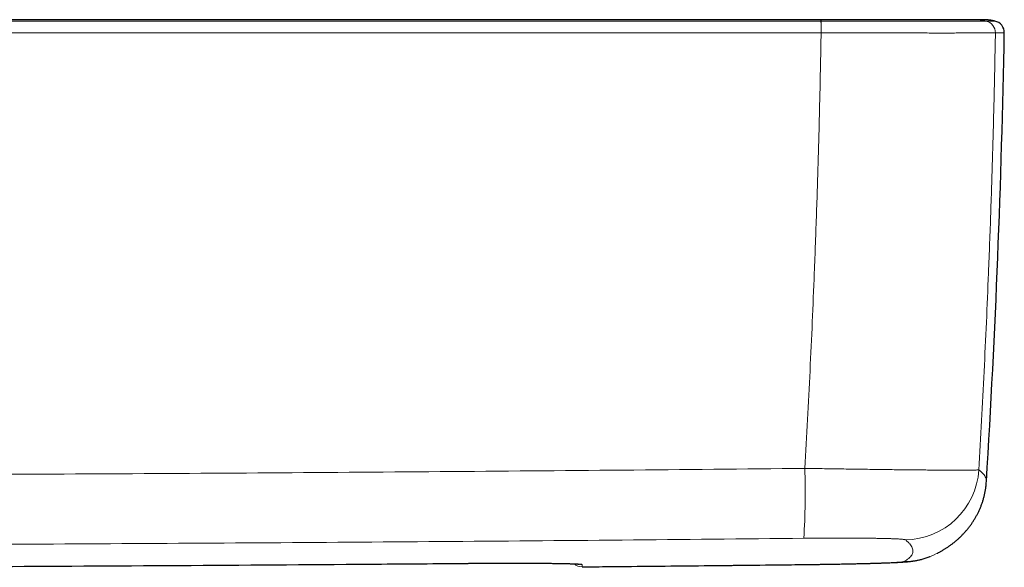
# Model space of a CAD drawing. Header units: millimetres. Extents: x 8 to 1132, y 12 to 2282.
# Tile 39 of 54: x 672 to 738, y 1615 to 1651. Entities that reach past the tile are written whole.
import ezdxf

# ---------------------------------------------------------------- set-up
doc = ezdxf.new("R2010")
doc.units = ezdxf.units.MM

msp = doc.modelspace()

# ---------------------------------------------------------------- linework, layer by layer
at = {"color": 7, "linetype": 'Continuous', "lineweight": 30}
for p, q in [((725.867, 1651.291), (725.857, 1651.291)), ((735.228, 1651.291), (735.219, 1651.291)), ((733.704, 1615.463), (733.73, 1615.477))]:
    msp.add_line(p, q, dxfattribs=at)
at = {"color": 8, "linetype": 'Continuous', "lineweight": 0}
for p, q in [((725.914, 1650.401), (725.904, 1650.401)), ((737.605, 1650.401), (737.604, 1650.401)), ((695.611, 1614.731), (702.011, 1614.782)), ((702.011, 1614.782), (702.011, 1614.782)), ((709.861, 1614.548), (709.861, 1614.55)), ((709.861, 1614.548), (709.861, 1614.548)), ((724.62, 1614.702), (724.622, 1614.701))]:
    msp.add_line(p, q, dxfattribs=at)
for centre, radius, start, end in [((712.188, 1650.538), 13.716, 359.42823, 2.75367), ((712.681, 1650.535), 13.234, 359.41851, 2.86538), ((736.805, 1650.416), 0.8, 358.93862, 77.53003), ((736.805, 1650.416), 0.8, 358.94052, 77.53115), ((672.136, 1619.541), 52.698, 356.65286, 1.76245), ((731.496, 1621.368), 5.003, 270.72498, 356.50051), ((731.397, 1619.891), 4.993, 270.62656, 297.51438), ((709.854, 1615.348), 0.8, 228.44222, 270.52715), ((709.854, 1615.348), 0.8, 228.41737, 270.53), ((709.859, 1615.504), 0.8, 254.96995, 270.52662)]:
    msp.add_arc(centre, radius, start, end, dxfattribs=at)
at = {"color": 7, "linetype": 'Continuous', "lineweight": 30}
for centre, radius, start, end in [((737.401, 1650.416), 0.8, 358.95333, 77.61686), ((38.318, 1663.215), 700, 356.482941, 358.951057)]:
    msp.add_arc(centre, radius, start, end, dxfattribs=at)
for points, knots in [([(725.878, 1651.291), (725.215, 1651.291), (723.903, 1651.291), (721.957, 1651.291), (720.052, 1651.291), (718.189, 1651.291), (716.368, 1651.291), (714.621, 1651.291), (712.948, 1651.291), (711.345, 1651.291), (709.781, 1651.291), (708.253, 1651.291), (706.762, 1651.291), (705.309, 1651.291), (703.892, 1651.291), (702.513, 1651.291), (701.171, 1651.291), (699.874, 1651.291), (698.621, 1651.291), (697.411, 1651.291), (696.238, 1651.291), (695.093, 1651.291), (693.979, 1651.291), (692.895, 1651.291), (691.847, 1651.291), (690.837, 1651.291), (689.87, 1651.291), (688.945, 1651.291), (688.061, 1651.291), (687.214, 1651.291), (686.453, 1651.291), (685.774, 1651.291), (685.174, 1651.291), (684.596, 1651.291), (684.038, 1651.291), (683.425, 1651.291), (682.736, 1651.291), (681.954, 1651.291), (681.167, 1651.291), (680.378, 1651.291), (679.588, 1651.291), (678.768, 1651.291), (677.917, 1651.291), (677.035, 1651.291), (676.122, 1651.291), (675.145, 1651.291), (674.103, 1651.291), (672.992, 1651.291), (671.843, 1651.291), (670.658, 1651.291), (669.435, 1651.291), (668.174, 1651.291), (666.877, 1651.291), (665.542, 1651.291), (664.169, 1651.291), (662.768, 1651.291), (661.339, 1651.291), (659.882, 1651.291), (658.389, 1651.291), (656.851, 1651.291), (655.266, 1651.291), (653.635, 1651.291), (651.966, 1651.291), (650.261, 1651.291), (648.528, 1651.291), (646.769, 1651.291), (644.985, 1651.291), (643.164, 1651.291), (641.295, 1651.291), (639.376, 1651.291), (637.407, 1651.291), (635.4, 1651.291), (633.356, 1651.291), (631.275, 1651.291), (629.156, 1651.291), (627.73, 1651.291), (627.011, 1651.291)], [0, 0, 0, 0, 0.020116, 0.039808, 0.059077, 0.077923, 0.096346, 0.114345, 0.130929, 0.147136, 0.162967, 0.178422, 0.193501, 0.208204, 0.22253, 0.236481, 0.250055, 0.263253, 0.275849, 0.288083, 0.299954, 0.311462, 0.322806, 0.333775, 0.344367, 0.354583, 0.364423, 0.373721, 0.382657, 0.39123, 0.39944, 0.405746, 0.411821, 0.417663, 0.423274, 0.42876, 0.436267, 0.444174, 0.45248, 0.460152, 0.468136, 0.476432, 0.48504, 0.49396, 0.503193, 0.512737, 0.523596, 0.534833, 0.546448, 0.55844, 0.57081, 0.583557, 0.596682, 0.610185, 0.624066, 0.638324, 0.652695, 0.66743, 0.68253, 0.697994, 0.714113, 0.73061, 0.747485, 0.764738, 0.782368, 0.800051, 0.818099, 0.83651, 0.855287, 0.874822, 0.894736, 0.91503, 0.935703, 0.956756, 0.978188, 1, 1, 1, 1]), ([(736.116, 1651.291), (736.106, 1651.291), (736.088, 1651.291), (736.022, 1651.291), (735.929, 1651.291), (735.804, 1651.291), (735.648, 1651.291), (735.461, 1651.291), (735.252, 1651.291), (735.032, 1651.291), (734.802, 1651.291), (734.55, 1651.291), (734.276, 1651.291), (733.986, 1651.291), (733.68, 1651.291), (733.355, 1651.291), (733.009, 1651.291), (732.647, 1651.291), (732.271, 1651.291), (731.88, 1651.291), (731.472, 1651.291), (731.053, 1651.291), (730.627, 1651.291), (730.189, 1651.291), (729.75, 1651.291), (729.318, 1651.291), (728.899, 1651.291), (728.477, 1651.291), (728.046, 1651.291), (727.612, 1651.291), (727.18, 1651.291), (726.752, 1651.291), (726.319, 1651.291), (726.026, 1651.291), (725.878, 1651.291)], [0, 0, 0, 0, 0.036754, 0.072663, 0.108037, 0.143192, 0.178442, 0.214101, 0.250473, 0.282111, 0.313053, 0.344024, 0.375746, 0.407326, 0.437989, 0.468642, 0.500195, 0.531897, 0.562874, 0.593836, 0.625495, 0.657008, 0.687661, 0.718361, 0.750018, 0.77853, 0.806309, 0.833913, 0.861901, 0.89046, 0.917779, 0.944727, 0.971926, 1, 1, 1, 1]), ([(736.328, 1651.291), (736.313, 1651.291), (736.28, 1651.291), (736.224, 1651.291), (736.161, 1651.291), (736.116, 1651.291), (736.094, 1651.291)], [0, 0, 0, 0, 0.215602, 0.481634, 0.7431, 1, 1, 1, 1]), ([(736.696, 1651.291), (736.696, 1651.291), (736.696, 1651.291), (736.69, 1651.291), (736.678, 1651.291), (736.661, 1651.291), (736.638, 1651.291), (736.611, 1651.291), (736.579, 1651.291), (736.543, 1651.291), (736.503, 1651.291), (736.458, 1651.291), (736.409, 1651.291), (736.357, 1651.291), (736.301, 1651.291), (736.242, 1651.291), (736.181, 1651.291), (736.137, 1651.291), (736.115, 1651.291)], [0, 0, 0, 0, 0.042759, 0.113866, 0.18396, 0.253044, 0.321115, 0.386987, 0.451883, 0.515804, 0.57875, 0.641975, 0.704184, 0.765378, 0.825556, 0.88472, 0.942867, 1, 1, 1, 1]), ([(736.698, 1651.291), (736.697, 1651.291), (736.697, 1651.291), (736.689, 1651.291), (736.675, 1651.291), (736.656, 1651.291), (736.632, 1651.291), (736.603, 1651.291), (736.57, 1651.291), (736.532, 1651.291), (736.491, 1651.291), (736.445, 1651.291), (736.402, 1651.291), (736.374, 1651.291), (736.364, 1651.291)], [0, 0, 0, 0, 0.083435, 0.177219, 0.269668, 0.360783, 0.450564, 0.537443, 0.623036, 0.707342, 0.790362, 0.87375, 0.955799, 1, 1, 1, 1]), ([(737.572, 1651.197), (737.536, 1651.205), (737.46, 1651.221), (737.345, 1651.241), (737.228, 1651.258), (737.115, 1651.271), (737.004, 1651.281), (736.897, 1651.287), (736.793, 1651.29), (736.73, 1651.291), (736.697, 1651.291)], [0, 0, 0, 0, 0.11049, 0.229622, 0.348064, 0.46793, 0.591271, 0.719983, 0.855746, 1, 1, 1, 1]), ([(733.73, 1615.477), (733.768, 1615.498), (733.86, 1615.546), (734.007, 1615.63), (734.167, 1615.725), (734.321, 1615.824), (734.476, 1615.928), (734.633, 1616.04), (734.79, 1616.16), (734.943, 1616.284), (735.092, 1616.413), (735.237, 1616.546), (735.377, 1616.684), (735.514, 1616.827), (735.646, 1616.976), (735.774, 1617.13), (735.898, 1617.289), (736.017, 1617.455), (736.132, 1617.626), (736.241, 1617.804), (736.345, 1617.987), (736.443, 1618.177), (736.534, 1618.372), (736.619, 1618.573), (736.697, 1618.779), (736.767, 1618.99), (736.829, 1619.206), (736.882, 1619.425), (736.926, 1619.648), (736.962, 1619.873), (736.986, 1620.082), (736.995, 1620.216), (736.999, 1620.274)], [0, 0, 0, 0, 0.035044, 0.083654, 0.129627, 0.173266, 0.214832, 0.258902, 0.300861, 0.340886, 0.3792, 0.416001, 0.451459, 0.485726, 0.518937, 0.551213, 0.582665, 0.613391, 0.643484, 0.673027, 0.702096, 0.730761, 0.759087, 0.787132, 0.814947, 0.842579, 0.870068, 0.897447, 0.924747, 0.951991, 0.9792, 1, 1, 1, 1]), ([(724.622, 1614.701), (724.668, 1614.702), (724.801, 1614.703), (725.02, 1614.706), (725.281, 1614.709), (725.54, 1614.712), (725.798, 1614.716), (726.054, 1614.72), (726.306, 1614.724), (726.555, 1614.728), (726.801, 1614.732), (727.046, 1614.736), (727.288, 1614.741), (727.528, 1614.745), (727.764, 1614.75), (727.997, 1614.755), (728.225, 1614.76), (728.449, 1614.765), (728.668, 1614.77), (728.88, 1614.775), (729.087, 1614.78), (729.288, 1614.786), (729.481, 1614.791), (729.668, 1614.797), (729.849, 1614.802), (730.025, 1614.808), (730.195, 1614.814), (730.36, 1614.82), (730.519, 1614.826), (730.673, 1614.832), (730.822, 1614.839), (730.968, 1614.846), (731.11, 1614.853), (731.255, 1614.861), (731.411, 1614.871), (731.557, 1614.882), (731.686, 1614.893), (731.782, 1614.902), (731.862, 1614.911), (731.939, 1614.92), (732.014, 1614.93), (732.09, 1614.941), (732.168, 1614.953), (732.249, 1614.968), (732.336, 1614.984), (732.428, 1615.003), (732.527, 1615.025), (732.635, 1615.052), (732.752, 1615.084), (732.881, 1615.122), (733.02, 1615.168), (733.137, 1615.21), (733.207, 1615.238), (733.227, 1615.246)], [0, 0, 0, 0, 0.011792, 0.034371, 0.056994, 0.079626, 0.102221, 0.124746, 0.147207, 0.169488, 0.191857, 0.214355, 0.236965, 0.25967, 0.28245, 0.305287, 0.32816, 0.351053, 0.373944, 0.396817, 0.419661, 0.442468, 0.465235, 0.487792, 0.510675, 0.533738, 0.557001, 0.580495, 0.60426, 0.628363, 0.652901, 0.678036, 0.704049, 0.731479, 0.761567, 0.798412, 0.822503, 0.838249, 0.851919, 0.863963, 0.874871, 0.885016, 0.894693, 0.904158, 0.913601, 0.923188, 0.933131, 0.943628, 0.954866, 0.967005, 0.980151, 0.994321, 1, 1, 1, 1]), ([(655.612, 1614.517), (656.747, 1614.52), (661.546, 1614.533), (670.612, 1614.574), (682.81, 1614.639), (691.344, 1614.701), (695.611, 1614.731)], [0, 0, 0, 0, 0.085151, 0.359937, 0.679968, 1, 1, 1, 1]), ([(695.621, 1614.732), (697.668, 1614.747), (699.798, 1614.763), (701.928, 1614.782), (702.011, 1614.782)], [0, 0, 0, 0, 0.961096, 1, 1, 1, 1]), ([(702.011, 1614.782), (702.097, 1614.783), (702.27, 1614.784), (702.533, 1614.786), (702.801, 1614.788), (703.071, 1614.79), (703.34, 1614.791), (703.607, 1614.793), (703.872, 1614.794), (704.135, 1614.795), (704.395, 1614.795), (704.652, 1614.796), (704.906, 1614.796), (705.156, 1614.797), (705.403, 1614.796), (705.647, 1614.796), (705.886, 1614.796), (706.12, 1614.795), (706.348, 1614.795), (706.572, 1614.794), (706.791, 1614.792), (707.003, 1614.791), (707.21, 1614.79), (707.409, 1614.788), (707.602, 1614.786), (707.787, 1614.784), (707.965, 1614.782), (708.137, 1614.779), (708.302, 1614.777), (708.459, 1614.774), (708.608, 1614.771), (708.748, 1614.768), (708.879, 1614.765), (709.001, 1614.762), (709.114, 1614.758), (709.218, 1614.755), (709.313, 1614.751), (709.399, 1614.748), (709.476, 1614.744), (709.541, 1614.74), (709.593, 1614.737), (709.634, 1614.734), (709.663, 1614.731), (709.681, 1614.73), (709.689, 1614.729), (709.689, 1614.729), (709.688, 1614.729)], [0, 0, 0, 0, 0.022772, 0.045639, 0.06979, 0.093768, 0.117742, 0.141734, 0.165686, 0.189634, 0.213565, 0.237491, 0.261427, 0.285382, 0.309368, 0.333399, 0.357477, 0.381383, 0.405335, 0.429345, 0.453384, 0.477421, 0.50142, 0.52535, 0.549187, 0.572949, 0.596768, 0.620698, 0.644688, 0.668682, 0.692608, 0.716409, 0.740025, 0.763427, 0.78679, 0.810249, 0.833715, 0.857064, 0.880166, 0.902861, 0.924937, 0.943864, 0.963889, 0.979994, 0.994251, 1, 1, 1, 1]), ([(709.861, 1614.548), (710.469, 1614.554), (713.074, 1614.578), (717.676, 1614.625), (721.989, 1614.671), (724.304, 1614.698), (724.622, 1614.701)], [0, 0, 0, 0, 0.123471, 0.529451, 0.935305, 1, 1, 1, 1])]:
    msp.add_open_spline(points, degree=3, knots=knots, dxfattribs=at)
at = {"color": 8, "linetype": 'Continuous', "lineweight": 0}
for points, knots in [([(725.899, 1651.197), (725.896, 1651.218), (725.891, 1651.26), (725.883, 1651.29), (725.878, 1651.289), (725.876, 1651.288)], [0, 0, 0, 0, 0.347788, 0.697516, 1, 1, 1, 1]), ([(736.977, 1651.197), (736.87, 1651.218), (736.655, 1651.259), (736.366, 1651.288), (736.186, 1651.288), (736.116, 1651.288)], [0, 0, 0, 0, 0.3776491, 0.7574049, 1, 1, 1, 1]), ([(627.011, 1651.197), (629.919, 1651.197), (635.735, 1651.197), (645.818, 1651.197), (657.259, 1651.197), (667.926, 1651.197), (678.592, 1651.197), (689.258, 1651.197), (701.762, 1651.197), (713.973, 1651.197), (721.917, 1651.197), (725.889, 1651.197)], [0, 0, 0, 0, 0.088223, 0.176447, 0.305888, 0.43533, 0.50005, 0.629492, 0.758933, 0.879467, 1, 1, 1, 1]), ([(725.889, 1651.197), (725.892, 1651.197), (725.895, 1651.197), (725.899, 1651.197), (725.899, 1651.197)], [0, 0, 0, 0, 0.993961, 1, 1, 1, 1]), ([(725.899, 1651.197), (725.899, 1651.197), (726.086, 1651.197), (726.462, 1651.197), (727.023, 1651.197), (727.581, 1651.197), (728.134, 1651.197), (728.704, 1651.197), (729.29, 1651.198), (729.888, 1651.198), (730.474, 1651.198), (731.044, 1651.198), (731.597, 1651.198), (732.132, 1651.198), (732.648, 1651.198), (733.143, 1651.198), (733.615, 1651.198), (734.063, 1651.198), (734.486, 1651.198), (734.879, 1651.198), (735.242, 1651.198), (735.571, 1651.198), (735.866, 1651.198), (736.126, 1651.198), (736.354, 1651.198), (736.548, 1651.198), (736.708, 1651.198), (736.823, 1651.198), (736.902, 1651.197), (736.952, 1651.197), (736.972, 1651.197), (736.977, 1651.197), (736.977, 1651.197)], [0, 0, 0, 0, 0.000003, 0.032793, 0.065642, 0.098512, 0.131362, 0.164152, 0.201239, 0.238444, 0.275708, 0.312972, 0.350177, 0.387266, 0.424769, 0.462303, 0.499806, 0.537678, 0.575643, 0.61364, 0.651605, 0.689476, 0.726604, 0.763848, 0.801152, 0.838455, 0.875699, 0.912826, 0.941878, 0.970944, 0.999997, 1, 1, 1, 1]), ([(736.977, 1651.197), (736.977, 1651.197), (736.978, 1651.197), (736.978, 1651.197), (736.978, 1651.197)], [0, 0, 0, 0, 0.005987, 1, 1, 1, 1]), ([(736.978, 1651.197), (737.009, 1651.197), (737.113, 1651.197), (737.26, 1651.197), (737.402, 1651.197), (737.501, 1651.197), (737.563, 1651.197), (737.569, 1651.197), (737.572, 1651.197)], [0, 0, 0, 0, 0.081348, 0.266829, 0.452311, 0.637823, 0.823335, 1, 1, 1, 1]), ([(725.904, 1650.401), (721.931, 1650.401), (713.986, 1650.401), (701.774, 1650.401), (689.267, 1650.401), (678.6, 1650.401), (667.932, 1650.401), (657.264, 1650.401), (645.821, 1650.401), (635.737, 1650.401), (629.92, 1650.401), (627.011, 1650.401)], [0, 0, 0, 0, 0.120533, 0.241067, 0.370508, 0.49995, 0.56467, 0.694112, 0.823553, 0.911777, 1, 1, 1, 1]), ([(724.81, 1621.162), (724.871, 1622.254), (724.994, 1624.438), (725.159, 1627.717), (725.311, 1630.997), (725.458, 1634.526), (725.597, 1638.306), (725.722, 1642.336), (725.827, 1646.368), (725.878, 1649.057), (725.904, 1650.401)], [0, 0, 0, 0, 0.112233, 0.224466, 0.336717, 0.448969, 0.586709, 0.72445, 0.862225, 1, 1, 1, 1]), ([(737.604, 1650.401), (737.596, 1650.401), (737.579, 1650.4), (737.525, 1650.4), (737.442, 1650.4), (737.32, 1650.4), (737.152, 1650.399), (736.947, 1650.398), (736.707, 1650.398), (736.432, 1650.398), (736.121, 1650.397), (735.774, 1650.397), (735.391, 1650.397), (734.976, 1650.397), (734.53, 1650.396), (734.058, 1650.396), (733.559, 1650.396), (733.037, 1650.397), (732.493, 1650.397), (731.928, 1650.397), (731.345, 1650.397), (730.742, 1650.397), (730.124, 1650.398), (729.493, 1650.398), (728.875, 1650.399), (728.273, 1650.399), (727.69, 1650.399), (727.101, 1650.4), (726.509, 1650.4), (726.112, 1650.401), (725.914, 1650.401)], [0, 0, 0, 0, 0.029056, 0.058126, 0.087182, 0.124307, 0.161548, 0.198849, 0.23615, 0.273391, 0.310516, 0.348389, 0.386355, 0.424352, 0.462318, 0.500191, 0.537694, 0.575228, 0.612731, 0.649819, 0.687024, 0.724289, 0.761553, 0.798758, 0.835846, 0.868637, 0.901488, 0.934359, 0.96721, 1, 1, 1, 1]), ([(737.605, 1650.401), (737.579, 1649.057), (737.527, 1646.369), (737.421, 1642.337), (737.293, 1638.307), (737.152, 1634.519), (737.002, 1630.972), (736.847, 1627.668), (736.678, 1624.364), (736.552, 1622.163), (736.489, 1621.063)], [0, 0, 0, 0, 0.137271, 0.274542, 0.411847, 0.549152, 0.661854, 0.774557, 0.887278, 1, 1, 1, 1]), ([(738.2, 1650.401), (738.197, 1650.401), (738.191, 1650.401), (738.145, 1650.401), (738.083, 1650.401), (737.998, 1650.401), (737.89, 1650.401), (737.762, 1650.401), (737.657, 1650.401), (737.605, 1650.401)], [0, 0, 0, 0, 0.176668, 0.313876, 0.451085, 0.588292, 0.725528, 0.862764, 1, 1, 1, 1]), ([(529.213, 1621.162), (533.286, 1621.122), (541.431, 1621.041), (553.649, 1620.939), (565.868, 1620.853), (578.088, 1620.782), (590.309, 1620.727), (602.53, 1620.687), (614.751, 1620.664), (626.972, 1620.656), (639.193, 1620.663), (651.414, 1620.687), (663.635, 1620.726), (675.862, 1620.781), (688.095, 1620.852), (700.334, 1620.939), (712.572, 1621.041), (720.731, 1621.122), (724.81, 1621.162)], [0, 0, 0, 0, 0.0624745, 0.1249494, 0.1874242, 0.2498988, 0.3123733, 0.3748482, 0.437323, 0.4997975, 0.5622721, 0.6247469, 0.6872218, 0.7496963, 0.8122721, 0.8748482, 0.9374242, 1, 1, 1, 1]), ([(724.81, 1621.162), (725.03, 1621.158), (725.47, 1621.151), (726.128, 1621.14), (726.783, 1621.13), (727.434, 1621.12), (728.079, 1621.11), (728.715, 1621.101), (729.337, 1621.092), (729.944, 1621.084), (730.533, 1621.077), (731.103, 1621.07), (731.654, 1621.064), (732.183, 1621.059), (732.688, 1621.054), (733.168, 1621.05), (733.619, 1621.046), (734.042, 1621.044), (734.435, 1621.042), (734.798, 1621.04), (735.129, 1621.04), (735.426, 1621.04), (735.688, 1621.041), (735.913, 1621.043), (736.103, 1621.045), (736.257, 1621.048), (736.373, 1621.052), (736.455, 1621.057), (736.478, 1621.061), (736.489, 1621.063)], [0, 0, 0, 0, 0.036462, 0.072951, 0.109413, 0.146308, 0.183318, 0.220388, 0.257457, 0.294467, 0.331362, 0.36835, 0.405453, 0.442616, 0.479779, 0.516883, 0.553871, 0.590974, 0.628195, 0.665475, 0.702755, 0.739976, 0.777079, 0.814135, 0.851307, 0.888539, 0.925771, 0.962944, 1, 1, 1, 1]), ([(736.489, 1621.063), (736.546, 1621.016), (736.659, 1620.922), (736.789, 1620.785), (736.89, 1620.651), (736.959, 1620.52), (736.999, 1620.394), (736.999, 1620.313), (736.999, 1620.274)], [0, 0, 0, 0, 0.167847, 0.335697, 0.503547, 0.671394, 0.839242, 1, 1, 1, 1]), ([(724.745, 1616.465), (720.675, 1616.424), (712.535, 1616.344), (700.325, 1616.243), (688.114, 1616.157), (675.902, 1616.087), (663.69, 1616.032), (651.477, 1615.993), (639.264, 1615.969), (627.051, 1615.961), (614.838, 1615.969), (602.625, 1615.993), (590.412, 1616.032), (578.193, 1616.086), (565.968, 1616.157), (553.737, 1616.243), (541.507, 1616.344), (533.354, 1616.424), (529.278, 1616.465)], [0, 0, 0, 0, 0.062475, 0.124949, 0.187424, 0.249899, 0.312374, 0.374848, 0.437323, 0.499798, 0.562272, 0.624747, 0.687222, 0.749697, 0.812272, 0.874848, 0.937424, 1, 1, 1, 1]), ([(731.559, 1616.366), (731.551, 1616.37), (731.535, 1616.377), (731.47, 1616.389), (731.376, 1616.4), (731.252, 1616.41), (731.097, 1616.42), (730.911, 1616.429), (730.697, 1616.437), (730.454, 1616.445), (730.185, 1616.452), (729.891, 1616.458), (729.573, 1616.464), (729.232, 1616.468), (728.869, 1616.472), (728.488, 1616.475), (728.089, 1616.477), (727.675, 1616.478), (727.246, 1616.478), (726.805, 1616.478), (726.355, 1616.476), (725.924, 1616.474), (725.515, 1616.472), (725.131, 1616.468), (724.873, 1616.466), (724.745, 1616.465)], [0, 0, 0, 0, 0.0445221, 0.0891959, 0.1339206, 0.1785933, 0.2231143, 0.2676442, 0.3123274, 0.3570622, 0.4017446, 0.4462738, 0.4906448, 0.5351681, 0.579743, 0.6242662, 0.6686372, 0.7129146, 0.7573427, 0.8018222, 0.846251, 0.890529, 0.92701, 0.9635189, 1, 1, 1, 1]), ([(731.452, 1614.898), (731.514, 1614.933), (731.639, 1615.003), (731.786, 1615.111), (731.905, 1615.222), (731.992, 1615.337), (732.047, 1615.454), (732.072, 1615.575), (732.066, 1615.699), (732.028, 1615.826), (731.959, 1615.956), (731.858, 1616.089), (731.729, 1616.225), (731.616, 1616.319), (731.559, 1616.366)], [0, 0, 0, 0, 0.083277, 0.166555, 0.249833, 0.333109, 0.416386, 0.499664, 0.582942, 0.666219, 0.749663, 0.833109, 0.916555, 1, 1, 1, 1]), ([(724.62, 1614.702), (724.778, 1614.704), (725.093, 1614.707), (725.562, 1614.713), (726.028, 1614.72), (726.486, 1614.727), (726.934, 1614.735), (727.37, 1614.743), (727.794, 1614.751), (728.203, 1614.76), (728.595, 1614.769), (728.968, 1614.779), (729.318, 1614.788), (729.647, 1614.798), (729.953, 1614.808), (730.234, 1614.818), (730.488, 1614.828), (730.714, 1614.838), (730.911, 1614.847), (731.08, 1614.857), (731.218, 1614.867), (731.319, 1614.876), (731.388, 1614.884), (731.433, 1614.891), (731.445, 1614.896), (731.452, 1614.898)], [0, 0, 0, 0, 0.044629, 0.089411, 0.134243, 0.179024, 0.223653, 0.268287, 0.313074, 0.357914, 0.402701, 0.447334, 0.491863, 0.536544, 0.581277, 0.625957, 0.670486, 0.71492, 0.759506, 0.804144, 0.848731, 0.893166, 0.928769, 0.964397, 1, 1, 1, 1]), ([(702.011, 1614.782), (702.156, 1614.784), (702.447, 1614.786), (702.882, 1614.789), (703.314, 1614.791), (703.773, 1614.794), (704.255, 1614.795), (704.757, 1614.796), (705.248, 1614.797), (705.724, 1614.796), (706.182, 1614.795), (706.622, 1614.794), (707.04, 1614.791), (707.437, 1614.788), (707.808, 1614.784), (708.153, 1614.78), (708.469, 1614.774), (708.756, 1614.769), (709.013, 1614.762), (709.239, 1614.755), (709.431, 1614.748), (709.589, 1614.74), (709.712, 1614.732), (709.8, 1614.723), (709.856, 1614.713), (709.863, 1614.707), (709.866, 1614.704)], [0, 0, 0, 0, 0.035309, 0.070672, 0.106035, 0.141343, 0.184167, 0.227137, 0.270157, 0.313127, 0.355951, 0.398797, 0.441789, 0.48483, 0.527822, 0.570667, 0.61349, 0.656459, 0.699478, 0.742447, 0.78527, 0.828118, 0.871113, 0.914157, 0.957152, 1, 1, 1, 1]), ([(709.866, 1614.704), (709.866, 1614.684), (709.864, 1614.645), (709.863, 1614.594), (709.861, 1614.562), (709.861, 1614.548)], [0, 0, 0, 0, 0.367479, 0.734957, 1, 1, 1, 1]), ([(709.861, 1614.548), (712.321, 1614.572), (717.241, 1614.62), (722.161, 1614.675), (724.62, 1614.702)], [0, 0, 0, 0, 0.499999, 1, 1, 1, 1])]:
    msp.add_open_spline(points, degree=3, knots=knots, dxfattribs=at)

doc.saveas('drawing.dxf')
